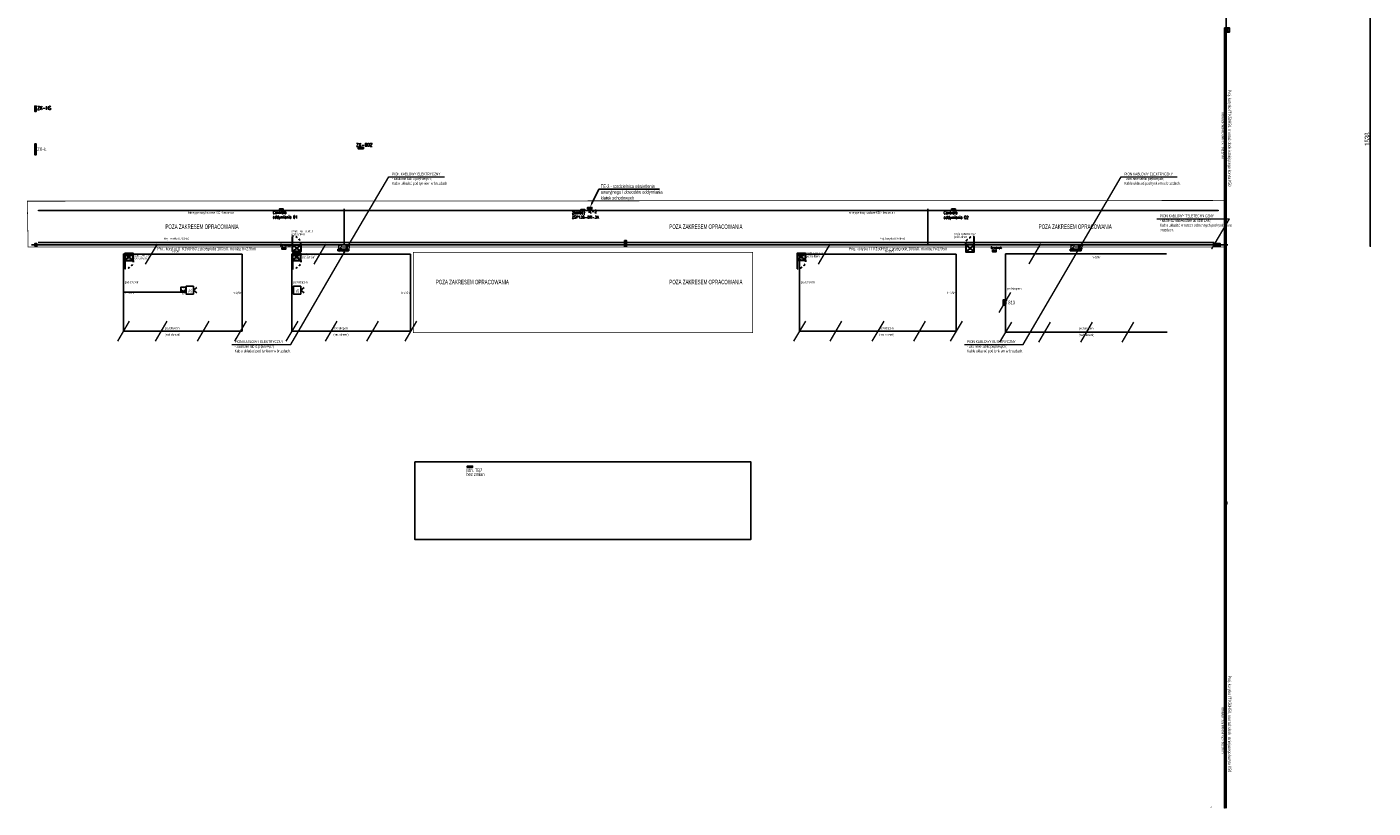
# Model space of a CAD drawing. Header units: millimetres. Extents: x -62998 to -8100, y -87740 to -8913.
# Tile 2 of 4: x -48529 to -38860, y -87740 to -82133. Entities that reach past the tile are written whole.
import ezdxf
from ezdxf import colors
from ezdxf.entities.mleader import LeaderData, LeaderLine
from ezdxf.math import Vec2, Vec3

# ---------------------------------------------------------------- set-up
doc = ezdxf.new("R2010")
doc.units = ezdxf.units.MM
doc.linetypes.add('ACAD_ISO03W100', pattern=[30, 12, -18])
doc.linetypes.add('KRESKOWA', pattern=[0.75, 0.5, -0.25])
doc.layers.get('Defpoints').update_dxf_attribs({"color": 6})
for name, color, linetype, lineweight in [('#Tekst', 7, 'Continuous', 15), ('$EL_E_WLZ', 30, 'Continuous', 9), ('$EL_korytko_K200', 6, 'KorK400', 25), ('$EL_Tekst', 7, 'Continuous', 20), ('$EL_trasy istn', 7, 'Continuous', 13), ('$IT_korytko_K150', 1, 'KorK400', 25), ('$IT_korytko_K50', 5, 'KorK400', 25), ('$IT_projektowane szafy LAN salowe', 104, 'Continuous', 30), ('$IT_WLZ', 1, 'Continuous', 9)]:
    doc.layers.add(name, color=color, linetype=linetype, lineweight=lineweight)
for name, color, linetype in [('$EL_Gniazda', 142, 'Continuous'), ('$EL_kalaly_DLP_Al', 4, 'CENT_Listwy kablowe_AL'), ('$EL_kanaly_DLP', 35, 'CENT_Listwy kablowe'), ('$EL_przepust E90', 10, 'Continuous'), ('$EL_Zakres-wyłączenie', 10, 'KRESKOWA'), ('$IT_kanały_DLP_Al', 1, 'CENT_Listwy kablowe_AL'), ('E_Tablice', 6, 'Continuous')]:
    doc.layers.add(name, color=color, linetype=linetype)
doc.styles.add('ROMANS', font='romans.shx', dxfattribs={"width": 0.8})
doc.styles.get("Standard").update_dxf_attribs({"font": 'ARIALN.TTF', "width": 0.8})
doc.linetypes.add('CENT_Listwy kablowe', pattern='A,250,-100,["LK",Standard,S=100,R=0,X=-100,Y=-50],-100', length=450)
doc.linetypes.add('CENT_Listwy kablowe_AL', pattern='A,250,-100,["LKAl",Standard,S=100,R=0,X=-100,Y=-50],-250', length=600)
doc.linetypes.add('KorK100', pattern='A,0,[132,ltypeshp.shx,S=50,R=0,X=-50,Y=0],-100,[132,ltypeshp.shx,S=50,R=0,X=-50,Y=0]', length=100)
doc.linetypes.add('KorK400', pattern='A,0,[132,ltypeshp.shx,S=200,R=0,X=-200,Y=0],-400,[132,ltypeshp.shx,S=200,R=0,X=-200,Y=0]', length=400)
doc.linetypes.add('LAl_LINE', pattern='A,0.5,-0.2,["LAl",Standard,S=0.1,R=0.5,X=-0.15,Y=-0.05],-0.25', length=0.95)
doc.dimstyles.new('Copy of RENSTUDIO', dxfattribs={"dimscale": 1.5, "dimtxt": 2.5, "dimasz": 2.5, "dimexe": 1.25, "dimexo": 0.625, "dimtad": 1, "dimdec": 1, "dimrnd": 0.5, "dimtxsty": 'Standard', "dimblk": 'ARCHTICK', "dimcen": 2.5, "dimadec": 0, "dimazin": 0, "dimtfac": 1, "dimtdec": 1, "dimtmove": 0, "dimatfit": 3, "dimfxl": 4, "dimfxlon": 1, "dimarcsym": 0})

# ---------------------------------------------------------------- blocks, each defined once
blk = doc.blocks.new('3TL+NP')
at = {"ltscale": 2}
for points in [[(0, 0), (39, 0), (39, 35), (0, 35)], [(0, 35), (39, 35), (39, 0), (0, 0)]]:
    blk.add_lwpolyline(points, close=True, dxfattribs=at)
for points in [[(0, 35), (39, 0), (39, 0)], [(0, 0), (39, 35), (39, 35)]]:
    blk.add_lwpolyline(points, dxfattribs=at)
blk = doc.blocks.new('grot_60')
at = {"linetype": 'Continuous'}
blk.add_lwpolyline([(0, 0, 0, 2.3, 0), (-3, -5.2, 2.3, 2.3, 0)], format="xyseb", dxfattribs=at)
blk = doc.blocks.new('kropka')
at = {"color": 0, "const_width": 1.25}
blk.add_lwpolyline([(0, -0.2, 0.198912), (0.2, -0.2, 0.198912), (0.2, 0, 0.198912), (0.2, 0.2, 0.198912), (0, 0.2, 0.198912), (-0.2, 0.2, 0.198912), (-0.2, 0, 0.198912), (-0.2, -0.2, 0.198912), (0, -0.2)], format="xyb", close=True, dxfattribs=at)
blk = doc.blocks.new('G$C90C16F1A')
at = {"layer": '$IT_projektowane szafy LAN salowe'}
for p, q in [((-50, 60), (0, 0)), ((-50, 0), (0, 60))]:
    blk.add_line(p, q, dxfattribs=at)
blk.add_lwpolyline([(-50, 0), (-110, 0)], dxfattribs=at)
blk.add_lwpolyline([(-50, 60), (0, 60), (0, 0), (-50, 0)], close=True, dxfattribs=at)
at = {"layer": '$IT_projektowane szafy LAN salowe', "linetype": 'ACAD_ISO03W100'}
blk.add_arc((-53.4, 3.4), 56.7, 86.54827, 183.45173, dxfattribs=at)
blk = doc.blocks.new('gn_1f_kodowane')
at = {"linetype": 'Continuous'}
for p, q in [((-0.16, 0.08), (0.16, 0.08)), ((0, 0.08), (0, 0))]:
    blk.add_line(p, q, dxfattribs=at)
blk.add_arc((0, 0.24), 0.16, 180, 0, dxfattribs=at)
at = {"color": 1, "width": 0.6}
blk.add_text('K', height=0.15, dxfattribs=at).set_placement((-0.041, 0.187))
blk = doc.blocks.new('Rzutnik')
at = {"color": 7}
blk.add_lwpolyline([(-55.9, 52.2), (0, 52.2), (0, 0), (-55.9, 0)], close=True, dxfattribs=at)
for points in [[(-28, 52.2), (-47.5, 76.4)], [(-28, 52.2), (-8.4, 76.4)]]:
    blk.add_lwpolyline(points, dxfattribs=at)
at = {"insert": (-39.4, 38.1), "char_height": 20, "width": 30.636, "attachment_point": 1}
blk.add_mtext('RZ', dxfattribs=at)
blk = doc.blocks.new('_ArchTick')
at = {"color": 0, "linetype": 'ByBlock', "const_width": 0.15}
blk.add_lwpolyline([(-0.5, -0.5), (0.5, 0.5)], dxfattribs=at)
blk = doc.blocks.new('*D33')
at = {"color": 0, "lineweight": -2}
for p, q in [((-38874.5, -82170.1), (-38882.4, -82170.1)), ((-38880.5, -82170.1), (-38880.5, -83707.9)), ((-38874.5, -83707.9), (-38882.4, -83707.9))]:
    blk.add_line(p, q, dxfattribs=at)
at = {"layer": 'Defpoints', "color": 0}
for p in [(-38859.5, -82170.1), (-38880.5, -83707.9), (-38859.5, -83707.9)]:
    blk.add_point(p, dxfattribs=at)
at = {"color": 0, "linetype": 'ByBlock', "lineweight": -2, "xscale": 3.75, "yscale": 3.75, "zscale": 3.75}
for p, rotation in [((-38880.5, -82170.1), 90), ((-38880.5, -83707.9), 270)]:
    blk.add_blockref('_ArchTick', p, dxfattribs=dict(at, rotation=rotation))
at = {"color": 0, "insert": (-38900.6, -82939), "char_height": 37.5, "attachment_point": 5, "rotation": 90}
blk.add_mtext('1538', dxfattribs=at)
blk = doc.blocks.new('*D34')
at = {"color": 0, "lineweight": -2}
for p, q in [((-38874.5, -80526.2), (-38882.4, -80526.2)), ((-38880.5, -80526.2), (-38880.5, -82170.1)), ((-38874.5, -82170.1), (-38882.4, -82170.1))]:
    blk.add_line(p, q, dxfattribs=at)
at = {"layer": 'Defpoints', "color": 0}
for p in [(-38859.5, -80526.2), (-38880.5, -82170.1), (-38859.5, -82170.1)]:
    blk.add_point(p, dxfattribs=at)
at = {"color": 0, "linetype": 'ByBlock', "lineweight": -2, "xscale": 3.75, "yscale": 3.75, "zscale": 3.75}
for p, rotation in [((-38880.5, -80526.2), 90), ((-38880.5, -82170.1), 270)]:
    blk.add_blockref('_ArchTick', p, dxfattribs=dict(at, rotation=rotation))
at = {"color": 0, "insert": (-38900.6, -81348.2), "char_height": 37.5, "attachment_point": 5, "rotation": 90}
blk.add_mtext('1644', dxfattribs=at)

msp = doc.modelspace()

# ---------------------------------------------------------------- linework, layer by layer
at = {"layer": '$EL_E_WLZ'}
for points in [[(-46236.85, -83734.35), (-45930.13, -83209.82)], [(-45930.13, -83209.82), (-45528.25, -83209.82)], [(-40976.27, -83734.55), (-40669.55, -83210.01)], [(-40669.55, -83210.01), (-40267.67, -83210.01)], [(-47594.16, -83691.81), (-47678.39, -83835.85)], [(-46384.55, -83691.81), (-46468.78, -83835.85)], [(-42761.41, -83691.81), (-42845.64, -83835.85)], [(-41248.3, -83690.51), (-41332.53, -83834.56)], [(-46633.69, -84412.99), (-46236.74, -83734.15)], [(-41373.11, -84413.18), (-40976.16, -83734.35)], [(-41462.91, -84038.91), (-41547.14, -84182.95)], [(-47793.85, -84245.08), (-47878.07, -84389.12)], [(-47522.97, -84245.08), (-47607.2, -84389.12)], [(-47220.84, -84245.08), (-47305.07, -84389.12)], [(-46954.43, -84245.08), (-47038.66, -84389.12)], [(-46583.45, -84245.08), (-46667.68, -84389.12)], [(-46301.98, -84245.08), (-46386.21, -84389.12)], [(-46005.43, -84245.08), (-46089.66, -84389.12)], [(-45730.93, -84245.08), (-45815.16, -84389.12)], [(-42937.34, -84245.08), (-43021.57, -84389.12)], [(-42676.53, -84245.08), (-42760.76, -84389.12)], [(-42374.66, -84245.08), (-42458.89, -84389.12)], [(-42076.12, -84245.08), (-42160.34, -84389.12)], [(-41811.99, -84245.08), (-41896.22, -84389.12)], [(-41457.53, -84252.54), (-41541.75, -84396.59)], [(-41177.7, -84252.54), (-41261.93, -84396.59)], [(-40877.45, -84252.54), (-40961.68, -84396.59)], [(-40579.95, -84252.54), (-40664.18, -84396.59)], [(-47055.86, -84412.99), (-46633.69, -84412.99)], [(-41795.28, -84413.18), (-41373.11, -84413.18)]]:
    msp.add_lwpolyline(points, dxfattribs=at)
at = {"layer": '$EL_Gniazda', "color": 7}
msp.add_lwpolyline([(-47422.88, -84037.63), (-47422.88, -84000.72), (-47387.24, -84000.72), (-47387.24, -84037.63)], close=True, dxfattribs=at)
at = {"layer": '$EL_kalaly_DLP_Al', "linetype": 'LAl_LINE', "ltscale": 80}
msp.add_line((-47835.96, -84037.63), (-47387.24, -84037.63), dxfattribs=at)
at = {"layer": '$EL_kanaly_DLP', "ltscale": 0.1}
for points in [[(-46982.75, -83763.83), (-47835.96, -83763.83), (-47835.96, -84317.1), (-46983.44, -84317.1), (-46983.44, -83763.83)], [(-45772.35, -83763.83), (-46625.57, -83763.83), (-46625.57, -84317.1), (-45773.04, -84317.1), (-45773.04, -83763.83)], [(-41853.42, -83763.83), (-42979.45, -83763.83), (-42979.45, -84317.1), (-41854.11, -84317.1), (-41854.11, -83763.83)], [(-40342.96, -83762.54), (-41499.64, -83762.54), (-41499.64, -84324.56), (-40339.49, -84324.56)]]:
    msp.add_lwpolyline(points, dxfattribs=at)
at = {"layer": '$EL_korytko_K200', "linetype": 'KorK100', "ltscale": 0.2}
msp.add_line((-48448.6, -83679.61), (-39999.84, -83679.61), dxfattribs=at)
at = {"layer": '$EL_przepust E90', "ltscale": 50}
for points in [[(-39926.64, -82140.1), (-39889.68, -82170.1)], [(-39926.64, -82170.1), (-39889.68, -82140.1)], [(-48471.89, -83707.1), (-48456.89, -83688.69)], [(-48456.89, -83707.1), (-48471.89, -83688.69)], [(-44236.06, -83708.79), (-44221.06, -83666.8)], [(-44221.06, -83708.79), (-44236.06, -83666.8)], [(-40006.72, -83707.1), (-39956.72, -83688.69)], [(-39956.72, -83707.1), (-40006.72, -83688.69)], [(-39918.41, -85558.1), (-39908.88, -85543.1)], [(-39908.88, -85558.1), (-39918.41, -85543.1)]]:
    msp.add_lwpolyline(points, dxfattribs=at)
for points in [[(-39926.64, -82140.1), (-39889.68, -82140.1), (-39889.68, -82170.1), (-39926.64, -82170.1)], [(-48471.89, -83707.1), (-48471.89, -83688.69), (-48456.89, -83688.69), (-48456.89, -83707.1)], [(-44236.06, -83708.79), (-44236.06, -83666.8), (-44221.06, -83666.8), (-44221.06, -83708.79)], [(-40006.72, -83707.1), (-40006.72, -83688.69), (-39956.72, -83688.69), (-39956.72, -83707.1)], [(-39918.41, -85558.1), (-39918.41, -85543.1), (-39908.88, -85543.1), (-39908.88, -85558.1)]]:
    msp.add_lwpolyline(points, close=True, dxfattribs=at)
at = {"layer": '$EL_trasy istn'}
for points in [[(-39921.64, -82170.1), (-39921.64, -87740.42), (-39926.64, -87740.42), (-39926.64, -82170.1)], [(-48444.59, -83449.1), (-39971.72, -83449.1), (-39971.72, -83454.1), (-48444.59, -83454.1)]]:
    msp.add_lwpolyline(points, close=True, dxfattribs=at)
at = {"layer": '$EL_Zakres-wyłączenie', "ltscale": 100, "const_width": 5}
for points in [[(-48525.99, -83384.1), (-39913.03, -83379.1), (-39914.18, -83713.64), (-48519.82, -83713.64)], [(-45753.9, -83750.98), (-43315.42, -83750.98), (-43315.42, -84328.01), (-45753.9, -84328.01)]]:
    msp.add_lwpolyline(points, close=True, dxfattribs=at)
at = {"layer": '$IT_kanały_DLP_Al', "linetype": 'LAl_LINE', "ltscale": 50}
for points in [[(-46249.78, -83439.1), (-46249.78, -83695.03)], [(-42057.03, -83439.1), (-42057.03, -83695.03)]]:
    msp.add_lwpolyline(points, dxfattribs=at)
at = {"layer": '$IT_korytko_K150', "linetype": 'KorK100', "ltscale": 0.15}
msp.add_line((-48496.8, -83698.12), (-39901.95, -83698.12), dxfattribs=at)
msp.add_lwpolyline([(-39914.31, -82170.1), (-39914.31, -75795.37)], dxfattribs=at)
at = {"layer": '$IT_korytko_K50', "linetype": 'KorK100', "ltscale": 0.05}
msp.add_lwpolyline([(-39914.14, -87740.42), (-39914.14, -82170.1)], dxfattribs=at)
at = {"layer": '$IT_WLZ'}
for points in [[(-40413.69, -83510.42), (-39890.39, -83510.42)], [(-40016.67, -83726.37), (-39890.39, -83510.42)]]:
    msp.add_lwpolyline(points, dxfattribs=at)
at = {"layer": 'Defpoints'}
msp.add_lwpolyline([(-45742.84, -85255.25), (-43328, -85255.25), (-43328, -85812.25), (-45742.84, -85812.25)], close=True, dxfattribs=at)

# ---------------------------------------------------------------- block references
at = {"layer": '$EL_E_WLZ', "xscale": 4, "yscale": 4, "zscale": 4}
for p in [(-45930.13, -83209.82), (-40669.55, -83210.01), (-46236.74, -83734.15), (-40976.16, -83734.35)]:
    msp.add_blockref('grot_60', p, dxfattribs=at)
at = {"layer": '$EL_E_WLZ', "xscale": 4, "yscale": 4, "zscale": 4, "rotation": 180}
for p in [(-46236.74, -83734.16), (-40976.16, -83734.35), (-47678.39, -83835.85), (-46468.78, -83835.85), (-42845.64, -83835.85), (-41332.53, -83834.56), (-41547.14, -84182.95), (-47878.07, -84389.12), (-47607.2, -84389.12), (-47305.07, -84389.12), (-47038.66, -84389.12), (-46667.68, -84389.12), (-46633.69, -84412.99), (-46386.21, -84389.12), (-46089.66, -84389.12), (-45815.16, -84389.12), (-43021.57, -84389.12), (-42760.76, -84389.12), (-42458.89, -84389.12), (-42160.34, -84389.12), (-41896.22, -84389.12), (-41541.75, -84396.59), (-41261.93, -84396.59), (-40961.68, -84396.59), (-40664.18, -84396.59)]:
    msp.add_blockref('grot_60', p, dxfattribs=at)
at = {"layer": '$EL_E_WLZ', "xscale": 5, "yscale": 5, "rotation": 90}
for p in [(-46236.85, -83734.35), (-40976.27, -83734.55), (-47636.27, -83763.83), (-46426.67, -83763.83), (-42803.52, -83763.83), (-41290.42, -83762.54), (-41505.03, -84110.93), (-47835.96, -84317.1), (-47565.09, -84317.1), (-47262.95, -84317.1), (-46996.54, -84317.1), (-46625.57, -84317.1), (-46344.09, -84317.1), (-46047.55, -84317.1), (-45773.04, -84317.1), (-42979.45, -84317.1), (-42718.65, -84317.1), (-42416.78, -84317.1), (-42118.23, -84317.1), (-41854.11, -84317.1), (-41499.64, -84324.57), (-41219.81, -84324.57), (-40919.56, -84324.57), (-40622.06, -84324.57)]:
    msp.add_blockref('kropka', p, dxfattribs=at)
at = {"layer": '$EL_Gniazda', "xscale": 100, "yscale": 100, "zscale": 100}
msp.add_blockref('gn_1f_kodowane', (-47405.06, -84037.63), dxfattribs=at)
at = {"layer": '$IT_projektowane szafy LAN salowe', "rotation": 270}
msp.add_blockref('G$C90C16F1A', (-46620.4, -83746.51), dxfattribs=at)
at = {"layer": '$IT_projektowane szafy LAN salowe', "xscale": -1}
for p, rotation in [((-41725.69, -83747.1), 89.99999999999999), ((-47825.39, -83759.1), 270), ((-46620.4, -83759.1), 270), ((-42995.74, -83758.75), 270)]:
    msp.add_blockref('G$C90C16F1A', p, dxfattribs=dict(at, rotation=rotation))
at = {"layer": '$IT_WLZ', "xscale": 4, "yscale": 4, "zscale": 4}
msp.add_blockref('grot_60', (-39890.39, -83510.42), dxfattribs=at)
at = {"layer": '$IT_WLZ', "xscale": 5, "yscale": 5, "rotation": 90}
for p in [(-40016.67, -83726.37), (-40021.45, -87734.55)]:
    msp.add_blockref('kropka', p, dxfattribs=at)
at = {"layer": 'E_Tablice', "yscale": 0.3, "zscale": 10}
for p, rotation in [((-48472.2, -82700.96), 270), ((-48472.2, -82700.96), 270), ((-48472.2, -82973.29), 270), ((-48472.2, -82973.29), 270), ((-48472.2, -83012.29), 270), ((-48472.2, -83012.29), 270), ((-47772.59, -83759.1), 180), ((-46576.43, -83759.1), 180), ((-42952.16, -83759.1), 180), ((-41515.53, -84091.43), 270), ((-45327.07, -85285.25), 180)]:
    msp.add_blockref('3TL+NP', p, dxfattribs=dict(at, rotation=rotation))
for p in [(-46150.02, -83008.1), (-46295.35, -83739.6), (-46256.35, -83739.6), (-41034.66, -83739.6), (-40995.66, -83739.6)]:
    msp.add_blockref('3TL+NP', p, dxfattribs=at)
at = {"layer": 'E_Tablice', "xscale": 0.7000000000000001, "yscale": 0.3, "zscale": 10, "rotation": 180}
for p in [(-46687.23, -83439.12), (-44522.36, -83443.6), (-41859.35, -83439.12), (-46669.93, -83718.6), (-41566.04, -83736.6)]:
    msp.add_blockref('3TL+NP', p, dxfattribs=at)
at = {"layer": 'E_Tablice', "xscale": 0.8, "yscale": 0.3, "zscale": 10}
msp.add_blockref('3TL+NP', (-44501.36, -83439.1), dxfattribs=at)
at = {"layer": 'E_Tablice', "color": 6, "lineweight": 90, "rotation": 270}
for p in [(-47385.23, -84051.07), (-46614.39, -84051.07)]:
    msp.add_blockref('Rzutnik', p, dxfattribs=at)

# ---------------------------------------------------------------- texts
at = {"layer": '$EL_E_WLZ', "color": 7, "lineweight": 20, "char_height": 20, "attachment_point": 1}
for insert, width in [((-45906.59, -83179.13), 436.6068), ((-40646.01, -83179.33), 436.6068), ((-47036.47, -84382.3), 406.1032), ((-41775.89, -84382.5), 406.1032)]:
    msp.add_mtext('PION KABLOWY ELEKTRYCZNY\\P- zasilanie tablic piętrowych;\\PKable układać pod tynkiem w bruzdach.', dxfattribs=dict(at, insert=insert, width=width))
at = {"layer": '$EL_Tekst', "color": 7, "width": 0.8}
for p in [(-39945.93, -82748.17), (-39947.29, -87016.37)]:
    msp.add_text('Istniejące trasy kablowe K50 - bez zmian', height=16, rotation=270, dxfattribs=at).set_placement(p)
for s, p in [('Istniejące trasy kablowe K50 - bez zmian', (-47372.09, -83473.86)), ('Istniejące trasy kablowe K50 - bez zmian', (-42628.8, -83473.86)), ('Proj. korytko K200H50', (-47545.83, -83661.1)), ('h~0,5m', (-47493.56, -83750.35)), ('h~0,5m', (-46283.17, -83750.35)), ('Proj. korytko K200H50', (-42403.75, -83661.1)), ('h~0,5m', (-42364.23, -83750.35)), ('h~0,8m', (-40877.76, -83793.59)), ('pod stropem', (-47825.6, -83972.91)), ('pod stropem', (-46615.21, -83972.91)), ('pod stropem', (-42967.5, -83972.91)), ('pod stropem', (-41487.25, -84019.9)), ('h~0,5m', (-47819.93, -84047.69)), ('n/t', (-47413.23, -84056.12)), ('h~0,5m', (-47047.77, -84050.85)), ('h~0,5m', (-45837.38, -84050.85)), ('h~0,5m', (-41918.44, -84050.85)), ('pod stropem', (-47535.46, -84303.14)), ('pod stropem', (-46325.06, -84303.14)), ('pod stropem', (-42406.13, -84303.14)), ('pod stropem', (-40970.04, -84305.21)), ('(nad oknami)', (-47536.51, -84350.37)), ('(nad oknami)', (-46326.12, -84350.37)), ('(nad oknami)', (-42407.18, -84350.37)), ('(nad oknami)', (-40971.1, -84352.44))]:
    msp.add_text(s, height=16, dxfattribs=at).set_placement(p)
at = {"layer": '$EL_Zakres-wyłączenie', "linetype": 'Continuous', "ltscale": 100, "width": 0.7}
for p in [(-47533.46, -83583.23), (-43914.12, -83583.23), (-41261.2, -83583.23), (-45591.66, -83980.48), (-43914.12, -83980.48)]:
    msp.add_text('POZA ZAKRESEM OPRACOWANIA', height=32, dxfattribs=at).set_placement(p)
at = {"layer": '$IT_korytko_K150', "color": 7, "linetype": 'ByBlock', "ltscale": 0.15, "width": 0.8}
for p in [(-47590.67, -83736.06), (-42625.49, -83736.06)]:
    msp.add_text('Proj. korytko IT K150H50 z przegrodą 100/50, montaż h=2,95m', height=22, dxfattribs=at).set_placement(p)
at = {"layer": '$IT_korytko_K50', "color": 7, "linetype": 'ByBlock', "ltscale": 0.15, "width": 0.8}
for p in [(-39900.79, -82585.71), (-39900.79, -86790.46)]:
    msp.add_text('Proj. korytko IT K50H50, montaż obok istniejącego koryta K50', height=22, rotation=270, dxfattribs=at).set_placement(p)
at = {"layer": '$IT_projektowane szafy LAN salowe', "color": 7, "width": 0.8}
for s, p in [('szafa LAN BII.P0.1', (-46628.02, -83608.61)), ('pod sufitem', (-46627.2, -83629.82)), ('szafa LAN BII.P0.2', (-41869.63, -83628.05)), ('pod sufitem', (-41868.8, -83649.26)), ('szafa LAN J3', (-47762.47, -83779.82)), ('pod sufitem', (-47761.65, -83801.03)), ('szafa LAN J5', (-46555.53, -83773.46)), ('pod sufitem', (-46554.71, -83794.67)), ('szafa LAN J11', (-42931.62, -83766.31)), ('pod sufitem', (-42930.79, -83787.51))]:
    msp.add_text(s, height=16, dxfattribs=at).set_placement(p)
at = {"layer": '$IT_WLZ', "color": 7, "lineweight": 20, "insert": (-40390.16, -83479.74), "char_height": 20, "width": 436.6068, "attachment_point": 1}
msp.add_mtext('PION KABLOWY TELETECHNICZNY\\P- kable światłowodowe do szaf LAN;\\PKable układać w rurach ochronnych pod tynkiem w bruzdach.', dxfattribs=at)
at = {"layer": 'E_Tablice', "color": 7, "style": 'ROMANS', "width": 0.7}
for s, height, p in [('ZK-HS', 25, (-48454.48, -82728.05)), ('ZK-HS', 25, (-48454.48, -82728.05)), ('ZK-Ł', 25, (-48454.48, -83023.27)), ('ZK-Ł', 25, (-48454.48, -83023.27)), ('ZK-BDZ', 25, (-46164.7, -82991.73)), ('TE-2', 22, (-44499.96, -83468.82)), ('Dzwonek', 16, (-46709.85, -83707.96)), ('T2-01', 25, (-46298.06, -83723.23)), ('Dzwonek', 16, (-41605.96, -83725.96)), ('T2-02', 25, (-41037.36, -83723.23))]:
    msp.add_text(s, height=height, dxfattribs=at).set_placement(p)
at = {"layer": 'E_Tablice', "color": 7, "width": 0.8}
for s, p in [('TB3', (-47818.45, -83801.37)), ('TB5', (-46622.29, -83801.37)), ('TB11', (-42998.02, -83801.37)), ('TS13', (-41499.88, -84123.73)), ('Istn. TB7', (-45372.93, -85327.52)), ('bez zmian', (-45371.96, -85356.8))]:
    msp.add_text(s, height=25, dxfattribs=at).set_placement(p)
at = {"layer": 'E_Tablice', "color": 7, "char_height": 20, "width": 223.7128, "attachment_point": 1, "style": 'ROMANS'}
for s, insert in [('Centrala oddymiania O1', (-46763.14, -83454.66)), ('Zasilacz ZSP135-DR-3A', (-44614.29, -83456.21)), ('Centrala oddymiania O2', (-41943.99, -83456.88))]:
    msp.add_mtext(s, dxfattribs=dict(at, insert=insert))

# ---------------------------------------------------------------- dimensions: what is measured, and where the dimension line sits
for base, p1, p2, picture, middle in [((-38880.49, -82170.1), (-38859.51, -80526.21), (-38859.51, -82170.1), '*D34', (-38900.58, -81348.15)), ((-38880.49, -83707.94), (-38859.51, -82170.1), (-38859.51, -83707.94), '*D33', (-38900.58, -82939.02))]:
    dim = msp.add_linear_dim(base=base, p1=p1, p2=p2, angle=90, dimstyle='Copy of RENSTUDIO', override={"dimtxt": 25})
    dim.commit()
    dim.dimension.update_dxf_attribs({"geometry": picture, "text_midpoint": middle})

# ---------------------------------------------------------------- leaders
at = {"layer": '#Tekst', "linetype": 'Continuous'}
ml = msp.add_multileader_mtext('Standard', dxfattribs=at)
ml.set_content('\\A1;TE-2 - rozdzielnica oświetlenia awaryjnego i obwodów oddymiania klatek schodowych', color=7)
ml.set_leader_properties(color=7)
ml.build(insert=Vec2(0, 0))
ml.multileader.update_dxf_attribs({"text_left_attachment_type": 6, "text_right_attachment_type": 6, "dogleg_length": 12.61, "arrow_head_size": 30})
ctx = ml.context
ctx.base_point, ctx.char_height, ctx.arrow_head_size, ctx.plane_origin = Vec3(-44408.82, -83296.76, -387), 25, 30, Vec3(-123984.55, -43559.85, -387)
ctx.left_attachment, ctx.right_attachment = 6, 6
notes = []
notes.append((ctx, [(0, (1, 1, 0), (-44421.43, -83296.76, -387), (1, 0), 12.61, [(0, [(-44484.05, -83428.53, -387)], 0, [])])]))
ctx.mtext.insert, ctx.mtext.width, ctx.mtext.defined_height, ctx.mtext.flow_direction = Vec3(-44406.82, -83264.27, -387), 416.8672, 8.362199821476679e-12, 5
for ctx, leaders in notes:
    for number, flags, end, landing, length, lines in leaders:
        leader = LeaderData()
        leader.index, (leader.has_last_leader_line, leader.has_dogleg_vector, leader.attachment_direction) = number, flags
        leader.last_leader_point, leader.dogleg_vector, leader.dogleg_length = Vec3(end), Vec3(landing), length
        for number, points, colour, breaks in lines:
            line = LeaderLine()
            line.index, line.vertices, line.color, line.breaks = number, Vec3.list(points), colors.encode_raw_color(colour), breaks
            leader.lines.append(line)
        ctx.leaders.append(leader)

doc.saveas('drawing.dxf')
